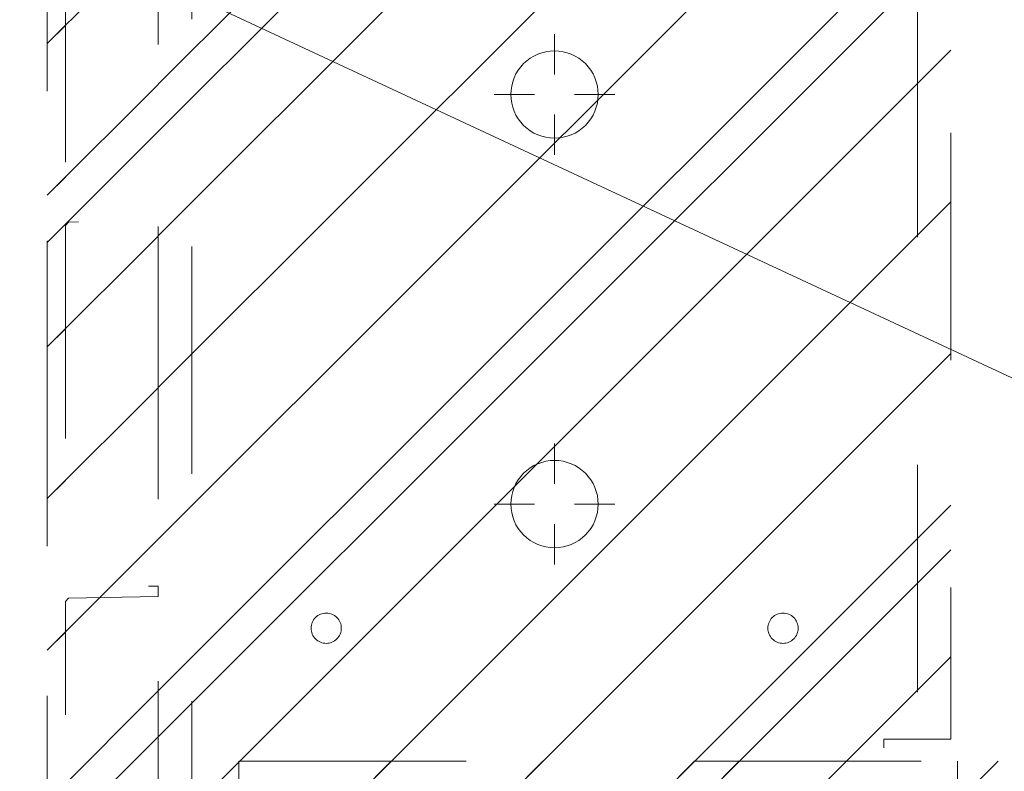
# Model space of a CAD drawing. Header units: inches. Extents: x -416 to -272, y -73 to 47.
# Tile 3 of 206: x -409.95 to -404.17, y -33.17 to -28.76. Entities that reach past the tile are written whole.
import ezdxf

# ---------------------------------------------------------------- set-up
doc = ezdxf.new("R2010")
doc.units = ezdxf.units.IN
doc.header["$LTSCALE"] = 32
doc.header["$MEASUREMENT"] = 0
doc.header["$PDMODE"] = 1
doc.header["$PDSIZE"] = -2
doc.linetypes.add('Dash Style-1', pattern=[0.083328, 0.041656, -0.041672])
for name, color, linetype, lineweight in [('DashLine', 7, 'Continuous', 13), ('DashLineFill', 7, 'Dash Style-1', 13), ('Drawing', 7, 'Continuous', 18), ('Metal-DeskStructure', 7, 'Continuous', 13), ('None', 7, 'Continuous', 18)]:
    doc.layers.add(name, color=color, linetype=linetype, lineweight=lineweight)
pattern_1 = [(45, (0, 0), (-1.61302, 1.93572), []), (45, (-1.0608, 1.0608), (-0.472346, 0.416761), [])]

# ---------------------------------------------------------------- blocks, each defined once
blk = doc.blocks.new('Group-84')
at = {"layer": 'DashLine'}
blk.add_line((0.1575, -12.0079), (16.3301, -19.5493), dxfattribs=at)
blk = doc.blocks.new('Group-51')
at = {"layer": 'DashLine'}
for p, q in [((0.0002, -3.5827), (0.0002, -3.3465)), ((-0.1179, -3.7008), (-0.3541, -3.7008)), ((0.1183, -3.7008), (0.3545, -3.7008)), ((0.0002, -3.8189), (0.0002, -4.0551))]:
    blk.add_line(p, q, dxfattribs=at)
at = {"layer": 'DashLine', "flags": 128}
blk.add_lwpolyline([(-0.2557, -3.7008), (-0.2545, -3.6757), (-0.2508, -3.6509), (-0.2447, -3.6265), (-0.2362, -3.6029), (-0.2255, -3.5802), (-0.2126, -3.5586), (-0.1976, -3.5384), (-0.1808, -3.5198), (-0.1621, -3.503), (-0.142, -3.488), (-0.1204, -3.4751), (-0.0977, -3.4644), (-0.0741, -3.4559), (-0.0497, -3.4498), (-0.0249, -3.4461), (0.0002, -3.4449), (0.0253, -3.4461), (0.0501, -3.4498), (0.0745, -3.4559), (0.0981, -3.4644), (0.1208, -3.4751), (0.1424, -3.488), (0.1625, -3.503), (0.1812, -3.5198), (0.198, -3.5384), (0.213, -3.5586), (0.2259, -3.5802), (0.2366, -3.6029), (0.2451, -3.6265), (0.2512, -3.6509), (0.2549, -3.6757), (0.2561, -3.7008), (0.2549, -3.7259), (0.2512, -3.7507), (0.2451, -3.7751), (0.2366, -3.7987), (0.2259, -3.8214), (0.213, -3.843), (0.198, -3.8631), (0.1812, -3.8817), (0.1625, -3.8986), (0.1424, -3.9136), (0.1208, -3.9265), (0.0981, -3.9372), (0.0745, -3.9457), (0.0501, -3.9518), (0.0253, -3.9555), (0.0002, -3.9567), (-0.0249, -3.9555), (-0.0497, -3.9518), (-0.0741, -3.9457), (-0.0977, -3.9372), (-0.1204, -3.9265), (-0.142, -3.9136), (-0.1621, -3.8986), (-0.1808, -3.8817), (-0.1976, -3.8631), (-0.2126, -3.843), (-0.2255, -3.8214), (-0.2362, -3.7987), (-0.2447, -3.7751), (-0.2508, -3.7507), (-0.2545, -3.7259)], close=True, dxfattribs=at)
blk = doc.blocks.new('Group-57')
at = {"layer": 'DashLine'}
for p, q in [((0.0002, -5.9843), (0.0002, -5.748)), ((-0.1179, -6.1024), (-0.3541, -6.1024)), ((0.1183, -6.1024), (0.3545, -6.1024)), ((0.0002, -6.2205), (0.0002, -6.4567))]:
    blk.add_line(p, q, dxfattribs=at)
at = {"layer": 'DashLine', "flags": 128}
blk.add_lwpolyline([(-0.2557, -6.1024), (-0.2545, -6.0773), (-0.2508, -6.0524), (-0.2447, -6.0281), (-0.2362, -6.0044), (-0.2255, -5.9817), (-0.2126, -5.9602), (-0.1976, -5.94), (-0.1808, -5.9214), (-0.1621, -5.9045), (-0.142, -5.8896), (-0.1204, -5.8767), (-0.0977, -5.8659), (-0.0741, -5.8575), (-0.0497, -5.8514), (-0.0249, -5.8477), (0.0002, -5.8465), (0.0253, -5.8477), (0.0501, -5.8514), (0.0745, -5.8575), (0.0981, -5.8659), (0.1208, -5.8767), (0.1424, -5.8896), (0.1625, -5.9045), (0.1812, -5.9214), (0.198, -5.94), (0.213, -5.9602), (0.2259, -5.9817), (0.2366, -6.0044), (0.2451, -6.0281), (0.2512, -6.0524), (0.2549, -6.0773), (0.2561, -6.1024), (0.2549, -6.1274), (0.2512, -6.1523), (0.2451, -6.1766), (0.2366, -6.2003), (0.2259, -6.223), (0.213, -6.2445), (0.198, -6.2647), (0.1812, -6.2833), (0.1625, -6.3002), (0.1424, -6.3151), (0.1208, -6.3281), (0.0981, -6.3388), (0.0745, -6.3472), (0.0501, -6.3534), (0.0253, -6.357), (0.0002, -6.3583), (-0.0249, -6.357), (-0.0497, -6.3534), (-0.0741, -6.3472), (-0.0977, -6.3388), (-0.1204, -6.3281), (-0.142, -6.3151), (-0.1621, -6.3002), (-0.1808, -6.2833), (-0.1976, -6.2647), (-0.2126, -6.2445), (-0.2255, -6.223), (-0.2362, -6.2003), (-0.2447, -6.1766), (-0.2508, -6.1523), (-0.2545, -6.1274)], close=True, dxfattribs=at)
blk = doc.blocks.new('1BRPT9-Bracket (2D)')
at = {"layer": 'DashLineFill', "linetype": 'Continuous', "lineweight": 13}
h = blk.add_hatch(dxfattribs=at)
h.set_pattern_fill('Steel', color=253, style=0, pattern_type=2)
h.set_pattern_definition(pattern_1)
edge = h.paths.add_edge_path()
edge.add_line((-2.3221, -8.7402), (-2.3221, 8.7402))
edge.add_line((-2.3221, 8.7402), (1.6779, 8.7402))
edge.add_arc((1.6779, 8.4882), 0.252, 0, 90, ccw=False)
edge.add_line((1.9299, 8.4882), (1.9299, 7.4803))
edge.add_line((1.9299, 7.4803), (2.3236, 7.4611))
edge.add_line((2.3236, 7.4611), (2.3236, -7.4803))
edge.add_line((2.3236, -7.4803), (1.9299, -7.4803))
edge.add_line((1.9299, -7.4803), (1.9299, -8.4882))
edge.add_arc((1.6779, -8.4882), 0.252, -90, 0, ccw=False)
edge.add_line((1.6779, -8.7402), (-2.3221, -8.7402))
h = blk.add_hatch(dxfattribs=at)
h.set_pattern_fill('Steel', color=253, style=0, pattern_type=2)
h.set_pattern_definition(pattern_1)
h.paths.add_polyline_path([(-1.3378, -6.9188), (-1.3465, -6.9184), (-1.3551, -6.9171), (-1.3635, -6.915), (-1.3717, -6.912), (-1.3796, -6.9083), (-1.387, -6.9039), (-1.394, -6.8987), (-1.4005, -6.8928), (-1.4063, -6.8864), (-1.4115, -6.8794), (-1.4159, -6.872), (-1.4197, -6.8641), (-1.4226, -6.8559), (-1.4247, -6.8475), (-1.426, -6.8389), (-1.4264, -6.8302), (-1.426, -6.8215), (-1.4247, -6.8129), (-1.4226, -6.8045), (-1.4197, -6.7963), (-1.4159, -6.7884), (-1.4115, -6.781), (-1.4063, -6.774), (-1.4005, -6.7676), (-1.394, -6.7617), (-1.387, -6.7565), (-1.3796, -6.7521), (-1.3717, -6.7484), (-1.3635, -6.7454), (-1.3551, -6.7433), (-1.3465, -6.742), (-1.3378, -6.7416), (-1.3291, -6.742), (-1.3205, -6.7433), (-1.3121, -6.7454), (-1.3039, -6.7484), (-1.2961, -6.7521), (-1.2886, -6.7565), (-1.2816, -6.7617), (-1.2752, -6.7676), (-1.2693, -6.774), (-1.2642, -6.781), (-1.2597, -6.7884), (-1.256, -6.7963), (-1.253, -6.8045), (-1.2509, -6.8129), (-1.2497, -6.8215), (-1.2492, -6.8302), (-1.2497, -6.8389), (-1.2509, -6.8475), (-1.253, -6.8559), (-1.256, -6.8641), (-1.2597, -6.872), (-1.2642, -6.8794), (-1.2693, -6.8864), (-1.2752, -6.8928), (-1.2816, -6.8987), (-1.2886, -6.9039), (-1.2961, -6.9083), (-1.3039, -6.912), (-1.3121, -6.915), (-1.3205, -6.9171), (-1.3291, -6.9184)])
h = blk.add_hatch(dxfattribs=at)
h.set_pattern_fill('Steel', color=253, style=0, pattern_type=2)
h.set_pattern_definition(pattern_1)
h.paths.add_polyline_path([(1.3393, -6.9188), (1.3307, -6.9184), (1.3221, -6.9171), (1.3136, -6.915), (1.3054, -6.912), (1.2976, -6.9083), (1.2901, -6.9039), (1.2832, -6.8987), (1.2767, -6.8928), (1.2709, -6.8864), (1.2657, -6.8794), (1.2612, -6.872), (1.2575, -6.8641), (1.2546, -6.8559), (1.2525, -6.8475), (1.2512, -6.8389), (1.2508, -6.8302), (1.2512, -6.8215), (1.2525, -6.8129), (1.2546, -6.8045), (1.2575, -6.7963), (1.2612, -6.7884), (1.2657, -6.781), (1.2709, -6.774), (1.2767, -6.7676), (1.2832, -6.7617), (1.2901, -6.7565), (1.2976, -6.7521), (1.3054, -6.7484), (1.3136, -6.7454), (1.3221, -6.7433), (1.3307, -6.742), (1.3393, -6.7416), (1.348, -6.742), (1.3566, -6.7433), (1.3651, -6.7454), (1.3732, -6.7484), (1.3811, -6.7521), (1.3886, -6.7565), (1.3955, -6.7617), (1.402, -6.7676), (1.4078, -6.774), (1.413, -6.781), (1.4175, -6.7884), (1.4212, -6.7963), (1.4241, -6.8045), (1.4262, -6.8129), (1.4275, -6.8215), (1.4279, -6.8302), (1.4275, -6.8389), (1.4262, -6.8475), (1.4241, -6.8559), (1.4212, -6.8641), (1.4175, -6.872), (1.413, -6.8794), (1.4078, -6.8864), (1.402, -6.8928), (1.3955, -6.8987), (1.3886, -6.9039), (1.3811, -6.9083), (1.3732, -6.912), (1.3651, -6.915), (1.3566, -6.9171), (1.348, -6.9184)])
at = {"layer": 'DashLineFill'}
for p, q in [((-2.1252, 8.7402), (-2.1252, -8.7402)), ((2.1268, 7.4611), (2.1268, -7.4803))]:
    blk.add_line(p, q, dxfattribs=at)
at = {"layer": 'DashLineFill', "flags": 128}
blk.add_lwpolyline([(-2.3221, -8.7402), (-2.3221, 8.7402), (1.6779, 8.7402, -0.414214), (1.9299, 8.4882), (1.9299, 7.4803), (2.3236, 7.4611), (2.3236, -7.4803), (1.9299, -7.4803), (1.9299, -8.4882, -0.414214), (1.6779, -8.7402)], format="xyb", close=True, dxfattribs=at)
for points in [[(-1.3378, -6.9188), (-1.3465, -6.9184), (-1.3551, -6.9171), (-1.3635, -6.915), (-1.3717, -6.912), (-1.3796, -6.9083), (-1.387, -6.9039), (-1.394, -6.8987), (-1.4005, -6.8928), (-1.4063, -6.8864), (-1.4115, -6.8794), (-1.4159, -6.872), (-1.4197, -6.8641), (-1.4226, -6.8559), (-1.4247, -6.8475), (-1.426, -6.8389), (-1.4264, -6.8302), (-1.426, -6.8215), (-1.4247, -6.8129), (-1.4226, -6.8045), (-1.4197, -6.7963), (-1.4159, -6.7884), (-1.4115, -6.781), (-1.4063, -6.774), (-1.4005, -6.7676), (-1.394, -6.7617), (-1.387, -6.7565), (-1.3796, -6.7521), (-1.3717, -6.7484), (-1.3635, -6.7454), (-1.3551, -6.7433), (-1.3465, -6.742), (-1.3378, -6.7416), (-1.3291, -6.742), (-1.3205, -6.7433), (-1.3121, -6.7454), (-1.3039, -6.7484), (-1.2961, -6.7521), (-1.2886, -6.7565), (-1.2816, -6.7617), (-1.2752, -6.7676), (-1.2693, -6.774), (-1.2642, -6.781), (-1.2597, -6.7884), (-1.256, -6.7963), (-1.253, -6.8045), (-1.2509, -6.8129), (-1.2497, -6.8215), (-1.2492, -6.8302), (-1.2497, -6.8389), (-1.2509, -6.8475), (-1.253, -6.8559), (-1.256, -6.8641), (-1.2597, -6.872), (-1.2642, -6.8794), (-1.2693, -6.8864), (-1.2752, -6.8928), (-1.2816, -6.8987), (-1.2886, -6.9039), (-1.2961, -6.9083), (-1.3039, -6.912), (-1.3121, -6.915), (-1.3205, -6.9171), (-1.3291, -6.9184)], [(1.3393, -6.9188), (1.3307, -6.9184), (1.3221, -6.9171), (1.3136, -6.915), (1.3054, -6.912), (1.2976, -6.9083), (1.2901, -6.9039), (1.2832, -6.8987), (1.2767, -6.8928), (1.2709, -6.8864), (1.2657, -6.8794), (1.2612, -6.872), (1.2575, -6.8641), (1.2546, -6.8559), (1.2525, -6.8475), (1.2512, -6.8389), (1.2508, -6.8302), (1.2512, -6.8215), (1.2525, -6.8129), (1.2546, -6.8045), (1.2575, -6.7963), (1.2612, -6.7884), (1.2657, -6.781), (1.2709, -6.774), (1.2767, -6.7676), (1.2832, -6.7617), (1.2901, -6.7565), (1.2976, -6.7521), (1.3054, -6.7484), (1.3136, -6.7454), (1.3221, -6.7433), (1.3307, -6.742), (1.3393, -6.7416), (1.348, -6.742), (1.3566, -6.7433), (1.3651, -6.7454), (1.3732, -6.7484), (1.3811, -6.7521), (1.3886, -6.7565), (1.3955, -6.7617), (1.402, -6.7676), (1.4078, -6.774), (1.413, -6.781), (1.4175, -6.7884), (1.4212, -6.7963), (1.4241, -6.8045), (1.4262, -6.8129), (1.4275, -6.8215), (1.4279, -6.8302), (1.4275, -6.8389), (1.4262, -6.8475), (1.4241, -6.8559), (1.4212, -6.8641), (1.4175, -6.872), (1.413, -6.8794), (1.4078, -6.8864), (1.402, -6.8928), (1.3955, -6.8987), (1.3886, -6.9039), (1.3811, -6.9083), (1.3732, -6.912), (1.3651, -6.915), (1.3566, -6.9171), (1.348, -6.9184)]]:
    blk.add_lwpolyline(points, close=True, dxfattribs=at)
at = {"layer": 'DashLineFill', "linetype": 'Continuous', "lineweight": 5}
for p in [(0.0002, -3.7008), (0.0002, -6.1024)]:
    blk.add_point(p, dxfattribs=at)
at = {"layer": 'Metal-DeskStructure', "color": 7}
for name in ['Group-51', 'Group-57']:
    blk.add_blockref(name, (0, 0), dxfattribs=at)
blk = doc.blocks.new('1BRPT8_Cover (2D)')
at = {"layer": 'DashLineFill', "linetype": 'Continuous', "lineweight": 13}
h = blk.add_hatch(dxfattribs=at)
h.set_pattern_fill('Steel', color=253, style=0, pattern_type=2)
h.set_pattern_definition(pattern_1)
h.paths.add_polyline_path([(-1.5945, -8.7638), (-2.3228, -8.7638), (-2.3228, -8.7511), (-2.8261, -8.7423), (-2.8664, -8.7028), (-2.8664, -6.673), (-2.8472, -6.6533), (-2.3228, -6.6441), (-2.3228, -6.5842), (-2.8472, -6.5751), (-2.8664, -6.5554), (-2.8664, -4.4682), (-2.8472, -4.4486), (-2.3228, -4.4394), (-2.3228, -4.3795), (-2.8472, -4.3703), (-2.8664, -4.3507), (-2.8664, -2.2635), (-2.8472, -2.2438), (-2.3228, -2.2347), (-2.3228, -2.1748), (-2.8472, -2.1656), (-2.8664, -2.1459), (-2.8664, -0.0588), (-2.8472, -0.0391), (-2.3228, -0.03), (-2.3228, 0.03), (-2.8472, 0.0391), (-2.8664, 0.0588), (-2.8664, 2.1459), (-2.8472, 2.1656), (-2.3228, 2.1748), (-2.3228, 2.2347), (-2.8472, 2.2438), (-2.8664, 2.2635), (-2.8664, 4.3507), (-2.8472, 4.3703), (-2.3228, 4.3795), (-2.3228, 4.4394), (-2.8472, 4.4486), (-2.8664, 4.4682), (-2.8655, 6.5554), (-2.8472, 6.5751), (-2.3228, 6.5842), (-2.3228, 6.6441), (-2.8472, 6.6533), (-2.8664, 6.673), (-2.8664, 8.7028), (-2.8261, 8.7423), (-1.5945, 8.7638), (-1.5945, 8.8583), (-2.9724, 8.8583), (-2.9724, -8.8583), (-1.5945, -8.8583)])
h = blk.add_hatch(dxfattribs=at)
h.set_pattern_fill('Steel', color=253, style=0, pattern_type=2)
h.set_pattern_definition(pattern_1)
h.paths.add_polyline_path([(-2.3228, 8.8583), (-2.3228, -8.8583), (-2.9724, -8.8583), (-2.9724, 8.8583)])
at = {"layer": 'DashLineFill', "flags": 128}
for points in [[(-1.5945, -8.7638), (-2.3228, -8.7638), (-2.3228, -8.7511), (-2.8261, -8.7423), (-2.8664, -8.7028), (-2.8664, -6.673), (-2.8472, -6.6533), (-2.3228, -6.6441), (-2.3228, -6.5842), (-2.8472, -6.5751), (-2.8664, -6.5554), (-2.8664, -4.4682), (-2.8472, -4.4486), (-2.3228, -4.4394), (-2.3228, -4.3795), (-2.8472, -4.3703), (-2.8664, -4.3507), (-2.8664, -2.2635), (-2.8472, -2.2438), (-2.3228, -2.2347), (-2.3228, -2.1748), (-2.8472, -2.1656), (-2.8664, -2.1459), (-2.8664, -0.0588), (-2.8472, -0.0391), (-2.3228, -0.03), (-2.3228, 0.03), (-2.8472, 0.0391), (-2.8664, 0.0588), (-2.8664, 2.1459), (-2.8472, 2.1656), (-2.3228, 2.1748), (-2.3228, 2.2347), (-2.8472, 2.2438), (-2.8664, 2.2635), (-2.8664, 4.3507), (-2.8472, 4.3703), (-2.3228, 4.3795), (-2.3228, 4.4394), (-2.8472, 4.4486), (-2.8664, 4.4682), (-2.8655, 6.5554), (-2.8472, 6.5751), (-2.3228, 6.5842), (-2.3228, 6.6441), (-2.8472, 6.6533), (-2.8664, 6.673), (-2.8664, 8.7028), (-2.8261, 8.7423), (-1.5945, 8.7638), (-1.5945, 8.8583), (-2.9724, 8.8583), (-2.9724, -8.8583), (-1.5945, -8.8583)], [(-2.3228, 8.8583), (-2.3228, -8.8583), (-2.9724, -8.8583), (-2.9724, 8.8583)]]:
    blk.add_lwpolyline(points, close=True, dxfattribs=at)
blk = doc.blocks.new('1BRPT6-LeftBeam (2D)')
at = {"layer": 'DashLineFill', "linetype": 'Continuous', "lineweight": 13}
h = blk.add_hatch(dxfattribs=at)
h.set_pattern_fill('Steel', color=253, style=0, pattern_type=2)
h.set_pattern_definition(pattern_1)
h.paths.add_polyline_path([(-1.8504, 0.5), (20.4724, 0.5), (20.4724, -0.5), (-1.8504, -0.5)])
at = {"layer": 'DashLineFill'}
blk.add_line((2.3622, -0.5), (2.3622, 0.5), dxfattribs=at)
at = {"layer": 'DashLineFill', "flags": 128}
blk.add_lwpolyline([(-1.8504, 0.5), (20.4724, 0.5), (20.4724, -0.5), (-1.8504, -0.5)], close=True, dxfattribs=at)
blk = doc.blocks.new('Group-85')
at = {"layer": 'None', "color": 7}
for name, p in [('1BRPT8_Cover (2D)', (8.9764, -12.0079)), ('1BRPT9-Bracket (2D)', (8.9764, -12.0079)), ('1BRPT6-LeftBeam (2D)', (8.9764, -20.1181))]:
    blk.add_blockref(name, p, dxfattribs=at)
blk = doc.blocks.new('Group-86')
at = {"layer": 'None'}
blk.add_blockref('Group-84', (0, 0), dxfattribs=at)
blk.add_blockref('Group-85', (0, 0), dxfattribs=at)
blk = doc.blocks.new('SL Credenza Desk (2D)-1')
at = {"layer": 'None'}
blk.add_blockref('Group-86', (0, 0), dxfattribs=at)
at = {"layer": 'Drawing', "color": 0, "flags": 1}
for tag in ['Tag', 'Catalog', 'Option1', 'Option2', 'Option3', 'Option4', 'Option5', 'Option6', 'Option7', 'Option8', 'Option9', 'Option10', 'Option11', 'Option12', 'Custom', 'FinishGroup', 'Discount', 'Item2', 'Item3', 'Item6', 'Item8', 'Item9', 'Item10', 'Item12', 'Item13', 'Item16', 'Item18', 'Item19', 'Item20', 'Item21', 'Item22', 'Item23', 'Item24', 'Item25', 'Item1', 'Item4', 'Item5', 'Item7', 'Item11', 'Item14', 'Item15', 'Item17']:
    blk.add_attdef(tag, (-56.2887, -28.999), '', height=0.00709, dxfattribs=at)
blk = doc.blocks.new('Group-87')
at = {"layer": 'Drawing'}
blk.add_blockref('SL Credenza Desk (2D)-1', (-56.3281, 1.4853), dxfattribs=at)
at = {"layer": 'Drawing', "color": 0, "flags": 1}
for tag in ['Tag', 'Catalog', 'Option1', 'Option2', 'Option3', 'Option4', 'Option5', 'Option6', 'Option7', 'Option8', 'Option9', 'Option10', 'Option11', 'Option12', 'Custom', 'FinishGroup', 'Discount', 'Item2', 'Item3', 'Item6', 'Item8', 'Item9', 'Item10', 'Item12', 'Item13', 'Item16', 'Item18', 'Item19', 'Item20', 'Item21', 'Item22', 'Item23', 'Item24', 'Item25', 'Item1', 'Item4', 'Item5', 'Item7', 'Item11', 'Item14', 'Item15', 'Item17']:
    blk.add_attdef(tag, (-56.2887, -28.999), '', height=0.00709, dxfattribs=at)

msp = doc.modelspace()

# ---------------------------------------------------------------- block references
at = {"layer": 'Drawing', "color": 7}
msp.add_blockref('Group-87', (-359.4593, -14.9775), dxfattribs=at)

doc.saveas('drawing.dxf')
